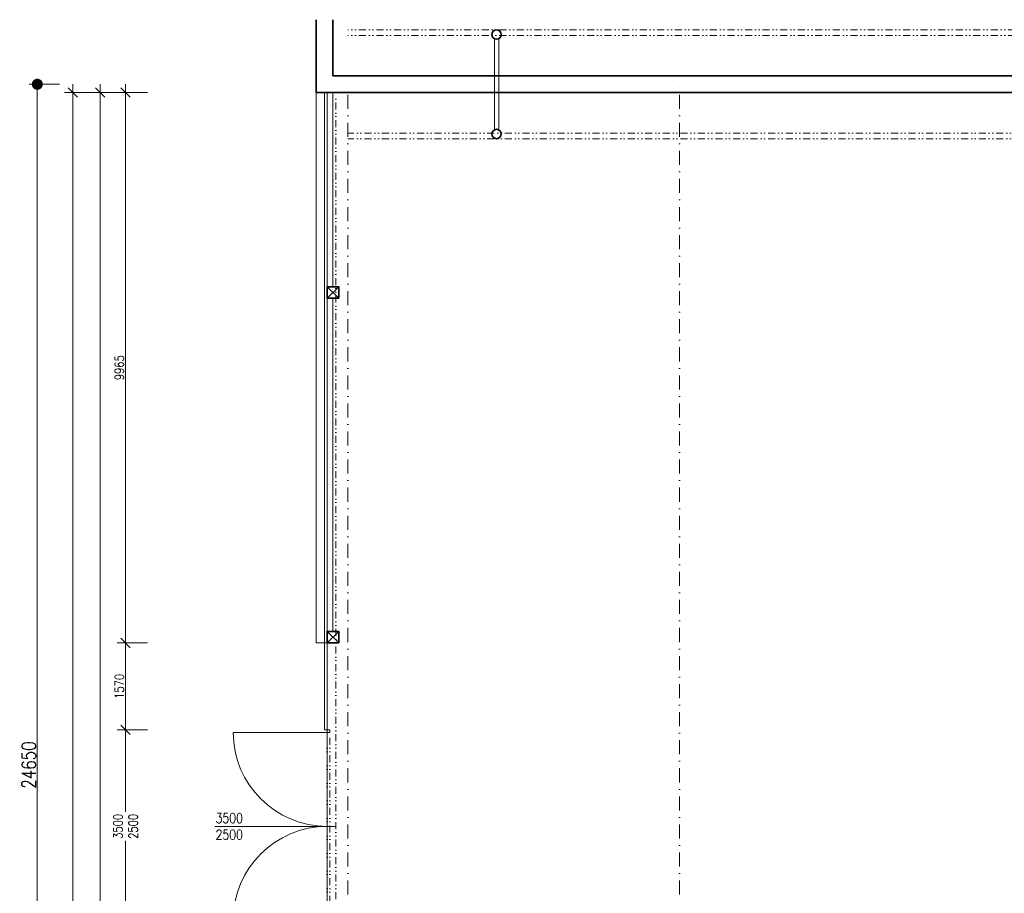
# Model space of a CAD drawing. Header units: millimetres. Extents: x -485339 to 350584, y -1189936 to 0.
# Tile 132 of 256: x -145820 to -127998, y -1007420 to -991604. Entities that reach past the tile are written whole.
import ezdxf

# ---------------------------------------------------------------- set-up
doc = ezdxf.new("R2010")
doc.units = ezdxf.units.MM
doc.header["$LTSCALE"] = 10
doc.linetypes.add('DASHDOT', pattern=[25.4, 12.7, -6.35, 0, -6.35])
doc.linetypes.add('DĚLICÍ2', pattern=[15.875, 6.35, -3.175, 0, -3.175, 0, -3.175])
doc.layers.get('Defpoints').update_dxf_attribs({"color": 201})
for name, color, linetype, lineweight in [('St__otvory_dveře', 40, 'Continuous', 18), ('St_kóty', 132, 'Continuous', 18), ('St_lehký obvodový plášť', 152, 'Continuous', 18), ('St_popis_otvory', 40, 'Continuous', 18), ('St_sloupy_konstrukce haly', 5, 'Continuous', 35), ('St_sloupy_opláštění_půdorys', 25, 'Continuous', 35), ('St_čáry_nad', 250, 'DĚLICÍ2', 18), ('St_čáry_obrys', 5, 'Continuous', 35), ('St_čáry_osy', 250, 'DASHDOT', 18), ('St_čáry_plné', 250, 'Continuous', 18)]:
    doc.layers.add(name, color=color, linetype=linetype, lineweight=lineweight)
doc.layers.add('St_plocha_místn', color=140, linetype='Continuous', lineweight=18, plot=False)
doc.styles.get("Standard").update_dxf_attribs({"font": 'simplex.shx', "width": 0.8})
doc.dimstyles.new('stavebníM100', dxfattribs={"dimtxt": 165, "dimasz": 170, "dimexe": 150, "dimexo": 100, "dimgap": 30, "dimtad": 1, "dimdec": 0, "dimtxsty": 'Standard', "dimblk": 'OBLIQUE', "dimcen": -2.5, "dimdle": 150, "dimclrd": 256, "dimclre": 256, "dimclrt": 256, "dimadec": 4, "dimazin": 0, "dimtfac": 1, "dimtdec": 0, "dimtmove": 2, "dimatfit": 3, "dimldrblk": 'OBLIQUE', "dimfxl": 400, "dimfxlon": 1, "dimlwd": -1, "dimlwe": -1, "dimarcsym": 0})
doc.dimstyles.new('stavebníM100_modul', dxfattribs={"dimtxt": 250, "dimasz": 200, "dimexe": 150, "dimexo": 100, "dimgap": 30, "dimtad": 1, "dimdec": 0, "dimtxsty": 'Standard', "dimblk": 'DOT', "dimcen": -2.5, "dimdle": 150, "dimclrd": 256, "dimclre": 256, "dimclrt": 256, "dimadec": 4, "dimazin": 0, "dimtfac": 1, "dimtdec": 0, "dimtmove": 2, "dimatfit": 3, "dimldrblk": 'OBLIQUE', "dimfxl": 400, "dimfxlon": 1, "dimlwd": -1, "dimlwe": -1, "dimarcsym": 0})

# ---------------------------------------------------------------- blocks, each defined once
blk = doc.blocks.new('G$CD8A98CDB')
at = {"layer": 'St_sloupy_konstrukce haly', "color": 250, "lineweight": 18, "ltscale": 2}
for points in [[(-825, 0), (825, 0)], [(-825, -80), (825, -80)]]:
    blk.add_lwpolyline(points, dxfattribs=at)
at = {"layer": 'St_sloupy_konstrukce haly', "ltscale": 2}
for centre in [(-900, -40), (900, -40)]:
    blk.add_circle(centre, 85, dxfattribs=at)
blk = doc.blocks.new('G$C0F2906C7')
at = {"layer": 'St_sloupy_opláštění_půdorys', "ltscale": 2}
blk.add_lwpolyline([(-105, -105), (105, -105), (105, 105), (-105, 105)], close=True, dxfattribs=at)
for points in [[(-105, 105), (105, -105)], [(105, 105), (-105, -105)]]:
    blk.add_lwpolyline(points, dxfattribs=at)
blk = doc.blocks.new('G$CDBD9C03B')
at = {"layer": 'St__otvory_dveře', "ltscale": 2}
for points in [[(-50, 0), (-50, -50), (0, -50), (0, 0)], [(-50, -3450), (-50, -3500), (0, -3500), (0, -3450)]]:
    blk.add_lwpolyline(points, close=True, dxfattribs=at)
for points in [[(-50, -50), (-1750, -50)], [(-50, -3450), (-1750, -3450)]]:
    blk.add_lwpolyline(points, dxfattribs=at)
at = {"layer": 'St__otvory_dveře', "linetype": 'DĚLICÍ2', "ltscale": 2}
for points in [[(-50, -3450), (-50, -50)], [(0, -3450), (0, -50)]]:
    blk.add_lwpolyline(points, dxfattribs=at)
at = {"layer": 'St__otvory_dveře'}
for centre, start, end in [((-50, -50), 180, 270), ((-50, -3450), 90, 180)]:
    blk.add_arc(centre, 1700, start, end, dxfattribs=at)
blk = doc.blocks.new('_OBLIQUE')
at = {"color": 0, "linetype": 'ByBlock'}
blk.add_line((-0.5, -0.5), (0.5, 0.5), dxfattribs=at)
blk = doc.blocks.new('*D5744')
at = {"layer": 'Defpoints', "color": 0}
for p in [(-143904, -1004458), (-141299, -1004458), (-141324, -1007958)]:
    blk.add_point(p, dxfattribs=at)
at = {"layer": 'St_kóty'}
for p, q in [((-143504, -1004458), (-144054, -1004458)), ((-143904, -1004308), (-143904, -1005945)), ((-143904, -1008108), (-143904, -1006470)), ((-143504, -1007958), (-144054, -1007958))]:
    blk.add_line(p, q, dxfattribs=at)
at = {"layer": 'St_kóty', "linetype": 'ByBlock', "xscale": 170, "yscale": 170, "zscale": 170}
for p, rotation in [((-143904, -1004458), 90), ((-143904, -1007958), 270)]:
    blk.add_blockref('_OBLIQUE', p, dxfattribs=dict(at, rotation=rotation))
at = {"layer": 'St_kóty', "insert": (-143904, -1006208), "char_height": 165, "attachment_point": 5, "rotation": 90}
blk.add_mtext('3500\\P2500', dxfattribs=at)
blk = doc.blocks.new('*D5745')
at = {"layer": 'Defpoints', "color": 0}
for p in [(-143904, -1002888), (-141524, -1002888), (-141299, -1004458)]:
    blk.add_point(p, dxfattribs=at)
at = {"layer": 'St_kóty'}
for p, q in [((-143904, -1004608), (-143904, -1002738)), ((-143504, -1002888), (-144054, -1002888)), ((-143504, -1004458), (-144054, -1004458))]:
    blk.add_line(p, q, dxfattribs=at)
at = {"layer": 'St_kóty', "linetype": 'ByBlock', "xscale": 170, "yscale": 170, "zscale": 170}
for p, rotation in [((-143904, -1002888), 90), ((-143904, -1004458), 270)]:
    blk.add_blockref('_OBLIQUE', p, dxfattribs=dict(at, rotation=rotation))
at = {"layer": 'St_kóty', "insert": (-144016, -1003673), "char_height": 165, "attachment_point": 5, "rotation": 90}
blk.add_mtext('1570', dxfattribs=at)
blk = doc.blocks.new('*D5746')
at = {"layer": 'Defpoints', "color": 0}
for p in [(-143904, -992923), (-141524, -992923), (-141524, -1002888)]:
    blk.add_point(p, dxfattribs=at)
at = {"layer": 'St_kóty'}
for p, q in [((-143904, -1003038), (-143904, -992773)), ((-143504, -992923), (-144054, -992923)), ((-143504, -1002888), (-144054, -1002888))]:
    blk.add_line(p, q, dxfattribs=at)
at = {"layer": 'St_kóty', "linetype": 'ByBlock', "xscale": 170, "yscale": 170, "zscale": 170}
for p, rotation in [((-143904, -992923), 90), ((-143904, -1002888), 270)]:
    blk.add_blockref('_OBLIQUE', p, dxfattribs=dict(at, rotation=rotation))
at = {"layer": 'St_kóty', "insert": (-144016, -997905), "char_height": 165, "attachment_point": 5, "rotation": 90}
blk.add_mtext('9965', dxfattribs=at)
blk = doc.blocks.new('*D5747')
at = {"layer": 'Defpoints', "color": 0}
for p in [(-141524, -992923), (-144364, -1044648), (-141624, -1044648)]:
    blk.add_point(p, dxfattribs=at)
at = {"layer": 'St_kóty'}
for p, q in [((-144364, -992773), (-144364, -1044798)), ((-143964, -992923), (-144514, -992923)), ((-143964, -1044648), (-144514, -1044648))]:
    blk.add_line(p, q, dxfattribs=at)
at = {"layer": 'St_kóty', "linetype": 'ByBlock', "xscale": 170, "yscale": 170, "zscale": 170}
for p, rotation in [((-144364, -992923), 90), ((-144364, -1044648), 270)]:
    blk.add_blockref('_OBLIQUE', p, dxfattribs=dict(at, rotation=rotation))
at = {"layer": 'St_kóty', "insert": (-144477, -1018785), "char_height": 165, "attachment_point": 5, "rotation": 90}
blk.add_mtext('51725', dxfattribs=at)
blk = doc.blocks.new('*D5749')
at = {"layer": 'Defpoints', "color": 0}
for p in [(-144860, -992923), (-141524, -992923), (-141624, -1060078)]:
    blk.add_point(p, dxfattribs=at)
at = {"layer": 'St_kóty'}
for p, q in [((-144860, -1060228), (-144860, -992773)), ((-144460, -992923), (-145010, -992923)), ((-144460, -1060078), (-145010, -1060078))]:
    blk.add_line(p, q, dxfattribs=at)
at = {"layer": 'St_kóty', "linetype": 'ByBlock', "xscale": 170, "yscale": 170, "zscale": 170}
for p, rotation in [((-144860, -992923), 90), ((-144860, -1060078), 270)]:
    blk.add_blockref('_OBLIQUE', p, dxfattribs=dict(at, rotation=rotation))
at = {"layer": 'St_kóty', "insert": (-144973, -1026500), "char_height": 165, "attachment_point": 5, "rotation": 90}
blk.add_mtext('67155', dxfattribs=at)
blk = doc.blocks.new('_Dot')
at = {"color": 0, "linetype": 'ByBlock', "lineweight": -2}
blk.add_line((-0.5, 0), (-1, 0), dxfattribs=at)
at = {"color": 0, "linetype": 'ByBlock', "const_width": 0.5}
blk.add_lwpolyline([(-0.25, 0, 1), (0.25, 0, 1)], format="xyb", close=True, dxfattribs=at)
blk = doc.blocks.new('*D5750')
at = {"layer": 'Defpoints', "color": 0}
for p in [(-145501, -992773), (-138217, -992773), (-138214, -1017423)]:
    blk.add_point(p, dxfattribs=at)
at = {"layer": 'St_kóty'}
for p, q in [((-145101, -992773), (-145651, -992773)), ((-145501, -1017223), (-145501, -992973)), ((-145101, -1017423), (-145651, -1017423))]:
    blk.add_line(p, q, dxfattribs=at)
at = {"layer": 'St_kóty', "linetype": 'ByBlock', "xscale": 200, "yscale": 200, "zscale": 200}
for p, rotation in [((-145501, -992773), 90), ((-145501, -1017423), 270)]:
    blk.add_blockref('_Dot', p, dxfattribs=dict(at, rotation=rotation))
at = {"layer": 'St_kóty', "insert": (-145656, -1005098), "char_height": 250, "attachment_point": 5, "rotation": 90}
blk.add_mtext('24650', dxfattribs=at)

msp = doc.modelspace()

# ---------------------------------------------------------------- linework, layer by layer
at = {"layer": 'St_lehký obvodový plášť'}
for points in [[(-140304.9, -992922.8), (-140304.9, -1004457.6)], [(-140254.9, -992922.8), (-140254.9, -1004457.6)], [(-140254.9, -1004457.6), (-140304.9, -1004457.6)]]:
    msp.add_lwpolyline(points, dxfattribs=at)
at = {"layer": 'St_plocha_místn'}
msp.add_lwpolyline([(-43925.2, -992922.8), (-140154.9, -992922.8), (-140154.9, -996437.6), (-140044.9, -996437.6), (-140044.9, -996647.6), (-140154.9, -996647.6), (-140149.9, -1002677.6), (-140044.9, -1002677.6), (-140044.9, -1002887.6), (-140254.9, -1002887.6), (-140254.9, -1007957.6), (-140044.9, -1007957.6), (-140044.9, -1008167.6), (-140154.9, -1008167.6), (-140154.9, -1014197.6), (-140044.9, -1014197.6), (-140044.9, -1014407.6), (-140154.9, -1014407.6), (-140154.5, -1017422.6), (-122964.9, -1017420.4), (-122964.9, -1015231.2), (-101864.9, -1015242.9), (-101865.2, -1017417.5), (-94034.9, -1017416.5)], dxfattribs=at)
at = {"layer": 'St_popis_otvory'}
msp.add_lwpolyline([(-142290.5, -1006207.6), (-140099.9, -1006207.6)], dxfattribs=at)
at = {"layer": 'St_čáry_nad', "ltscale": 2}
for points in [[(-43925.2, -991788.1), (-139882.7, -991788.1)], [(-43925.2, -991888.1), (-139882.7, -991888.1)], [(-140099.9, -1044697.6), (-140099.9, -992922.8)], [(-43825.2, -993660.1), (-139882.7, -993660.1)], [(-43825.2, -993760.1), (-139882.7, -993760.1)]]:
    msp.add_lwpolyline(points, dxfattribs=at)
at = {"layer": 'St_čáry_obrys'}
for points in [[(-140454.9, -992922.8), (-140454.9, -991603.7)], [(-140154.9, -992622.8), (-140154.9, -991603.7)]]:
    msp.add_lwpolyline(points, dxfattribs=at)
at = {"layer": 'St_čáry_obrys', "ltscale": 2}
for points in [[(-140154.9, -992622.8), (-43925.2, -992622.8)], [(-140454.9, -992922.8), (-43625.2, -992922.8)]]:
    msp.add_lwpolyline(points, dxfattribs=at)
at = {"layer": 'St_čáry_osy', "ltscale": 2}
for points in [[(-139879.9, -1059777.6), (-139879.9, -992785.6)], [(-133879.9, -1059777.6), (-133879.9, -992785.6)]]:
    msp.add_lwpolyline(points, dxfattribs=at)
at = {"layer": 'St_čáry_plné', "ltscale": 2}
for points in [[(-140454.9, -992922.8), (-140454.9, -1002887.6)], [(-140254.9, -992922.8), (-140254.9, -1004457.6)], [(-140154.9, -992922.8), (-140154.9, -996437.6)], [(-140154.9, -996647.6), (-140154.9, -1002677.6)]]:
    msp.add_lwpolyline(points, dxfattribs=at)
at = {"layer": 'St_čáry_plné'}
msp.add_lwpolyline([(-140254.9, -1002887.6), (-140454.9, -1002887.6)], dxfattribs=at)

# ---------------------------------------------------------------- block references
at = {"layer": 'St__otvory_dveře'}
msp.add_blockref('G$CDBD9C03B', (-140204.9, -1004457.6), dxfattribs=at)
at = {"layer": 'St_sloupy_konstrukce haly', "ltscale": 2, "rotation": 90}
msp.add_blockref('G$CD8A98CDB', (-137227.7, -992773.1), dxfattribs=at)
at = {"layer": 'St_sloupy_opláštění_půdorys', "ltscale": 2, "rotation": 90}
for p in [(-140149.9, -996542.6), (-140149.9, -1002782.6)]:
    msp.add_blockref('G$C0F2906C7', p, dxfattribs=at)

# ---------------------------------------------------------------- texts
at = {"layer": 'St_popis_otvory', "insert": (-142026.6, -1006207.6), "char_height": 180, "width": 1342.526, "attachment_point": 5}
msp.add_mtext('3500\\P2500', dxfattribs=at)

# ---------------------------------------------------------------- dimensions: what is measured, and where the dimension line sits
at = {"layer": 'St_kóty'}
for base, p1, p2, dimstyle, picture, middle in [((-145501.1214, -992773.062), (-138214.0687, -1017422.6267), (-138216.926, -992773.062), 'stavebníM100_modul', '*D5750', (-145656.1214, -1005097.8444)), ((-144364.1, -1044647.6), (-141524.1, -992922.8), (-141624.1, -1044647.6), 'stavebníM100', '*D5747', (-144476.6, -1018785.2)), ((-143903.9, -992922.8), (-141524.1, -1002887.6), (-141524.1, -992922.8), 'stavebníM100', '*D5746', (-144016.4, -997905.2)), ((-143903.9, -1002887.6), (-141299.1, -1004457.6), (-141524.1, -1002887.6), 'stavebníM100', '*D5745', (-144016.4, -1003672.6))]:
    dim = msp.add_linear_dim(base=base, p1=p1, p2=p2, angle=90, dimstyle=dimstyle, dxfattribs=at)
    dim.commit()
    dim.dimension.update_dxf_attribs({"geometry": picture, "text_midpoint": middle})
dim = msp.add_linear_dim(base=(-144860.3, -992922.8), p1=(-141624.1, -1060077.6), p2=(-141524.1, -992922.8), angle=90, dimstyle='stavebníM100', override={"dimtxsty": 'Standard', "dimldrblk": 'OBLIQUE'}, dxfattribs=at)
dim.commit()
dim.dimension.update_dxf_attribs({"geometry": '*D5749', "text_midpoint": (-144972.8, -1026500.2)})
dim = msp.add_linear_dim(base=(-143903.9, -1004457.6), p1=(-141324.1, -1007957.6), p2=(-141299.1, -1004457.6), angle=90, text='<>\\P2500', dimstyle='stavebníM100', override={"dimtxsty": 'Standard'}, dxfattribs=at)
dim.commit()
dim.dimension.update_dxf_attribs({"geometry": '*D5744', "text_midpoint": (-143903.9, -1006207.6), "dimtype": 160})

doc.saveas('drawing.dxf')
